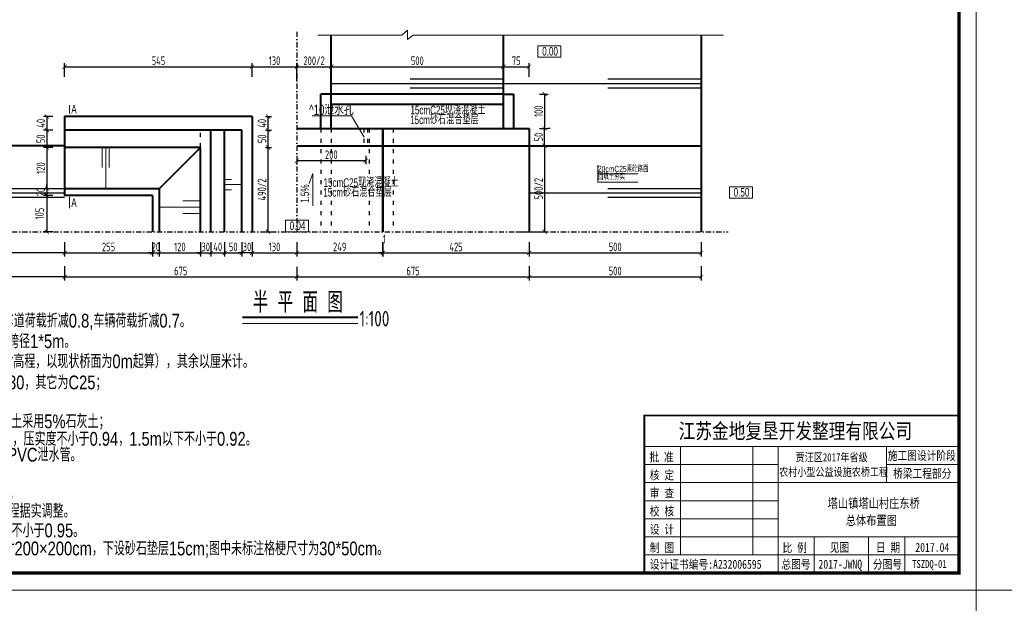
# Model space of a CAD drawing. Header units: inches. Extents: x 97745 to 142261, y 62673 to 100665.
# Tile 31 of 148: x 105171 to 108033, y 73880 to 75576. Entities that reach past the tile are written whole.
import ezdxf
from ezdxf.enums import TextEntityAlignment as Align

# ---------------------------------------------------------------- set-up
doc = ezdxf.new("R2010")
doc.units = ezdxf.units.IN
doc.header["$MEASUREMENT"] = 0
doc.linetypes.add('ACAD_ISO03W100', pattern=[30, 12, -18])
doc.linetypes.add('DASHDOTX2', pattern=[2, 1, -0.5, 0, -0.5])
doc.layers.get('0').update_dxf_attribs({"lineweight": 15})
for name, color, linetype in [('1', 7, 'Continuous'), ('轴线', 3, 'DASHDOTX2'), ('配筋2', 2, 'Continuous')]:
    doc.layers.add(name, color=color, linetype=linetype)
for name, color, linetype, lineweight in [('BM1', 7, 'Continuous', 15), ('文字', 7, 'Continuous', 20), ('标注', 3, 'Continuous', 18), ('虚线', 2, 'ACAD_ISO03W100', 25), ('轮廓线', 1, 'Continuous', 40)]:
    doc.layers.add(name, color=color, linetype=linetype, lineweight=lineweight)
doc.styles.add('03、he-e', font='hztxt_e.shx', dxfattribs={"width": 0.65, "bigfont": 'hztxt.shx'})
doc.styles.add('hz-e', font='hztxt_e.shx', dxfattribs={"width": 0.8, "height": 330, "bigfont": 'hztxt.shx'})
doc.styles.add('HZTXT', font='tssdeng.shx', dxfattribs={"width": 0.75, "bigfont": 'hztxt.shx'})
doc.styles.get("Standard").update_dxf_attribs({"font": 'hztxt_e.shx', "width": 0.7, "bigfont": 'hztxt.shx'})
doc.styles.add('图框', font='SIMFANG.TTF', dxfattribs={"width": 0.8, "height": 4})
doc.dimstyles.new('3', dxfattribs={"dimtxt": 25, "dimasz": 12, "dimexe": 10, "dimexo": 30, "dimgap": 5, "dimtad": 1, "dimdec": 0, "dimzin": 0, "dimdsep": 46, "dimtxsty": 'HZTXT', "dimblk": 'ARCHTICK', "dimcen": 0, "dimclrt": 7, "dimazin": 2, "dimtfac": 1, "dimtdec": 0, "dimtix": 1, "dimtmove": 2, "dimatfit": 3, "dimfxl": 250, "dimtolj": 1, "dimtzin": 0, "dimarcsym": 0})

# ---------------------------------------------------------------- blocks, each defined once
blk = doc.blocks.new('_ArchTick')
at = {"color": 0, "linetype": 'ByBlock', "const_width": 0.15}
blk.add_lwpolyline([(-0.5, -0.5), (0.5, 0.5)], dxfattribs=at)
blk = doc.blocks.new('*D566')
at = {"color": 0, "lineweight": -2}
for p, q in [((105301.8, 75410.5), (105301.8, 75449.7)), ((105301.8, 75439.7), (105846.8, 75439.7)), ((105846.8, 75410.5), (105846.8, 75449.7))]:
    blk.add_line(p, q, dxfattribs=at)
at = {"color": 0, "lineweight": -2, "xscale": 12, "yscale": 12, "zscale": 12, "rotation": 180}
blk.add_blockref('_ArchTick', (105301.8, 75439.7), dxfattribs=at)
at = {"color": 0, "lineweight": -2, "xscale": 12, "yscale": 12, "zscale": 12}
blk.add_blockref('_ArchTick', (105846.8, 75439.7), dxfattribs=at)
at = {"color": 7, "insert": (105574.3, 75457.2), "char_height": 25, "attachment_point": 5, "style": 'HZTXT'}
blk.add_mtext('\\A1;545', dxfattribs=at)
blk = doc.blocks.new('*D567')
at = {"color": 0, "lineweight": -2}
for p, q in [((105976.8, 75410.5), (105976.8, 75449.7)), ((105976.8, 75439.7), (106076.8, 75439.7)), ((106076.8, 75410.5), (106076.8, 75449.7))]:
    blk.add_line(p, q, dxfattribs=at)
at = {"color": 0, "lineweight": -2, "xscale": 12, "yscale": 12, "zscale": 12, "rotation": 180}
blk.add_blockref('_ArchTick', (105976.8, 75439.7), dxfattribs=at)
at = {"color": 0, "lineweight": -2, "xscale": 12, "yscale": 12, "zscale": 12}
blk.add_blockref('_ArchTick', (106076.8, 75439.7), dxfattribs=at)
at = {"color": 7, "insert": (106026.8, 75457.2), "char_height": 25, "attachment_point": 5, "style": 'HZTXT'}
blk.add_mtext('\\A1;200/2', dxfattribs=at)
blk = doc.blocks.new('*D568')
at = {"color": 0, "lineweight": -2}
for p, q in [((106076.8, 75410.5), (106076.8, 75449.7)), ((106076.8, 75439.7), (106576.8, 75439.7)), ((106576.8, 75410.5), (106576.8, 75449.7))]:
    blk.add_line(p, q, dxfattribs=at)
at = {"color": 0, "lineweight": -2, "xscale": 12, "yscale": 12, "zscale": 12, "rotation": 180}
blk.add_blockref('_ArchTick', (106076.8, 75439.7), dxfattribs=at)
at = {"color": 0, "lineweight": -2, "xscale": 12, "yscale": 12, "zscale": 12}
blk.add_blockref('_ArchTick', (106576.8, 75439.7), dxfattribs=at)
at = {"color": 7, "insert": (106326.8, 75457.2), "char_height": 25, "attachment_point": 5, "style": 'HZTXT'}
blk.add_mtext('\\A1;500', dxfattribs=at)
blk = doc.blocks.new('*D569')
at = {"color": 0, "lineweight": -2}
for p, q in [((105301.8, 74930.3), (105301.8, 74888.6)), ((105556.8, 74930.3), (105556.8, 74888.6)), ((105301.8, 74898.6), (105556.8, 74898.6))]:
    blk.add_line(p, q, dxfattribs=at)
at = {"color": 0, "lineweight": -2, "xscale": 12, "yscale": 12, "zscale": 12, "rotation": 180}
blk.add_blockref('_ArchTick', (105301.8, 74898.6), dxfattribs=at)
at = {"color": 0, "lineweight": -2, "xscale": 12, "yscale": 12, "zscale": 12}
blk.add_blockref('_ArchTick', (105556.8, 74898.6), dxfattribs=at)
at = {"color": 7, "insert": (105429.3, 74916.1), "char_height": 25, "attachment_point": 5, "style": 'HZTXT'}
blk.add_mtext('\\A1;255', dxfattribs=at)
blk = doc.blocks.new('*D570')
at = {"color": 0, "lineweight": -2}
for p, q in [((105556.8, 74930.3), (105556.8, 74888.6)), ((105576.8, 74930.3), (105576.8, 74888.6)), ((105556.8, 74898.6), (105544.8, 74898.6)), ((105556.8, 74898.6), (105576.8, 74898.6)), ((105576.8, 74898.6), (105588.8, 74898.6))]:
    blk.add_line(p, q, dxfattribs=at)
at = {"color": 0, "lineweight": -2, "xscale": 12, "yscale": 12, "zscale": 12}
blk.add_blockref('_ArchTick', (105556.8, 74898.6), dxfattribs=at)
at = {"color": 0, "lineweight": -2, "xscale": 12, "yscale": 12, "zscale": 12, "rotation": 180}
blk.add_blockref('_ArchTick', (105576.8, 74898.6), dxfattribs=at)
at = {"color": 7, "insert": (105566.8, 74916.1), "char_height": 25, "attachment_point": 5, "style": 'HZTXT'}
blk.add_mtext('\\A1;20', dxfattribs=at)
blk = doc.blocks.new('*D571')
at = {"color": 0, "lineweight": -2}
for p, q in [((105576.8, 74930.3), (105576.8, 74888.6)), ((105696.8, 74930.3), (105696.8, 74888.6)), ((105576.8, 74898.6), (105696.8, 74898.6))]:
    blk.add_line(p, q, dxfattribs=at)
at = {"color": 0, "lineweight": -2, "xscale": 12, "yscale": 12, "zscale": 12, "rotation": 180}
blk.add_blockref('_ArchTick', (105576.8, 74898.6), dxfattribs=at)
at = {"color": 0, "lineweight": -2, "xscale": 12, "yscale": 12, "zscale": 12}
blk.add_blockref('_ArchTick', (105696.8, 74898.6), dxfattribs=at)
at = {"color": 7, "insert": (105636.8, 74916.1), "char_height": 25, "attachment_point": 5, "style": 'HZTXT'}
blk.add_mtext('\\A1;120', dxfattribs=at)
blk = doc.blocks.new('*D620')
at = {"color": 0, "lineweight": -2}
for p, q in [((105696.8, 74930.3), (105696.8, 74888.6)), ((105726.8, 74930.3), (105726.8, 74888.6)), ((105696.8, 74898.6), (105684.8, 74898.6)), ((105696.8, 74898.6), (105726.8, 74898.6)), ((105726.8, 74898.6), (105738.8, 74898.6))]:
    blk.add_line(p, q, dxfattribs=at)
at = {"color": 0, "lineweight": -2, "xscale": 12, "yscale": 12, "zscale": 12}
blk.add_blockref('_ArchTick', (105696.8, 74898.6), dxfattribs=at)
at = {"color": 0, "lineweight": -2, "xscale": 12, "yscale": 12, "zscale": 12, "rotation": 180}
blk.add_blockref('_ArchTick', (105726.8, 74898.6), dxfattribs=at)
at = {"color": 7, "insert": (105711.8, 74916.1), "char_height": 25, "attachment_point": 5, "style": 'HZTXT'}
blk.add_mtext('\\A1;30', dxfattribs=at)
blk = doc.blocks.new('*D572')
at = {"color": 0, "lineweight": -2}
for p, q in [((105726.8, 74930.3), (105726.8, 74888.6)), ((105766.8, 74930.3), (105766.8, 74888.6)), ((105726.8, 74898.6), (105766.8, 74898.6))]:
    blk.add_line(p, q, dxfattribs=at)
at = {"color": 0, "lineweight": -2, "xscale": 12, "yscale": 12, "zscale": 12, "rotation": 180}
blk.add_blockref('_ArchTick', (105726.8, 74898.6), dxfattribs=at)
at = {"color": 0, "lineweight": -2, "xscale": 12, "yscale": 12, "zscale": 12}
blk.add_blockref('_ArchTick', (105766.8, 74898.6), dxfattribs=at)
at = {"color": 7, "insert": (105746.8, 74916.1), "char_height": 25, "attachment_point": 5, "style": 'HZTXT'}
blk.add_mtext('\\A1;40', dxfattribs=at)
blk = doc.blocks.new('*D621')
at = {"color": 0, "lineweight": -2}
for p, q in [((105766.8, 74930.3), (105766.8, 74888.6)), ((105816.8, 74930.3), (105816.8, 74888.6)), ((105766.8, 74898.6), (105816.8, 74898.6))]:
    blk.add_line(p, q, dxfattribs=at)
at = {"color": 0, "lineweight": -2, "xscale": 12, "yscale": 12, "zscale": 12, "rotation": 180}
blk.add_blockref('_ArchTick', (105766.8, 74898.6), dxfattribs=at)
at = {"color": 0, "lineweight": -2, "xscale": 12, "yscale": 12, "zscale": 12}
blk.add_blockref('_ArchTick', (105816.8, 74898.6), dxfattribs=at)
at = {"color": 7, "insert": (105791.8, 74916.1), "char_height": 25, "attachment_point": 5, "style": 'HZTXT'}
blk.add_mtext('\\A1;50', dxfattribs=at)
blk = doc.blocks.new('*D622')
at = {"color": 0, "lineweight": -2}
for p, q in [((106225.8, 74930.3), (106225.8, 74888.6)), ((106226.8, 74930.3), (106226.8, 74888.6)), ((106225.8, 74898.6), (106213.8, 74898.6)), ((106225.8, 74898.6), (106226.8, 74898.6)), ((106226.8, 74898.6), (106238.8, 74898.6))]:
    blk.add_line(p, q, dxfattribs=at)
at = {"color": 0, "lineweight": -2, "xscale": 12, "yscale": 12, "zscale": 12}
blk.add_blockref('_ArchTick', (106225.8, 74898.6), dxfattribs=at)
at = {"color": 0, "lineweight": -2, "xscale": 12, "yscale": 12, "zscale": 12, "rotation": 180}
blk.add_blockref('_ArchTick', (106226.8, 74898.6), dxfattribs=at)
at = {"color": 7, "insert": (106231.2, 74938.9), "char_height": 25, "attachment_point": 5, "style": 'HZTXT'}
blk.add_mtext('\\A1;1', dxfattribs=at)
blk = doc.blocks.new('*D623')
at = {"color": 0, "lineweight": -2}
for p, q in [((106226.8, 74930.3), (106226.8, 74888.6)), ((106651.8, 74930.3), (106651.8, 74888.6)), ((106226.8, 74898.6), (106651.8, 74898.6))]:
    blk.add_line(p, q, dxfattribs=at)
at = {"color": 0, "lineweight": -2, "xscale": 12, "yscale": 12, "zscale": 12, "rotation": 180}
blk.add_blockref('_ArchTick', (106226.8, 74898.6), dxfattribs=at)
at = {"color": 0, "lineweight": -2, "xscale": 12, "yscale": 12, "zscale": 12}
blk.add_blockref('_ArchTick', (106651.8, 74898.6), dxfattribs=at)
at = {"color": 7, "insert": (106439.3, 74916.1), "char_height": 25, "attachment_point": 5, "style": 'HZTXT'}
blk.add_mtext('\\A1;425', dxfattribs=at)
blk = doc.blocks.new('*D573')
at = {"color": 0, "lineweight": -2}
for p, q in [((105301.8, 74858.6), (105301.8, 74818.7)), ((105976.8, 74858.6), (105976.8, 74818.7)), ((105301.8, 74828.7), (105976.8, 74828.7))]:
    blk.add_line(p, q, dxfattribs=at)
at = {"color": 0, "lineweight": -2, "xscale": 12, "yscale": 12, "zscale": 12, "rotation": 180}
blk.add_blockref('_ArchTick', (105301.8, 74828.7), dxfattribs=at)
at = {"color": 0, "lineweight": -2, "xscale": 12, "yscale": 12, "zscale": 12}
blk.add_blockref('_ArchTick', (105976.8, 74828.7), dxfattribs=at)
at = {"color": 7, "insert": (105639.3, 74846.2), "char_height": 25, "attachment_point": 5, "style": 'HZTXT'}
blk.add_mtext('\\A1;675', dxfattribs=at)
blk = doc.blocks.new('*D574')
at = {"color": 0, "lineweight": -2}
for p, q in [((105976.8, 74858.6), (105976.8, 74818.7)), ((106651.8, 74858.6), (106651.8, 74818.7)), ((105976.8, 74828.7), (106651.8, 74828.7))]:
    blk.add_line(p, q, dxfattribs=at)
at = {"color": 0, "lineweight": -2, "xscale": 12, "yscale": 12, "zscale": 12, "rotation": 180}
blk.add_blockref('_ArchTick', (105976.8, 74828.7), dxfattribs=at)
at = {"color": 0, "lineweight": -2, "xscale": 12, "yscale": 12, "zscale": 12}
blk.add_blockref('_ArchTick', (106651.8, 74828.7), dxfattribs=at)
at = {"color": 7, "insert": (106314.3, 74846.2), "char_height": 25, "attachment_point": 5, "style": 'HZTXT'}
blk.add_mtext('\\A1;675', dxfattribs=at)
blk = doc.blocks.new('*D575')
at = {"color": 0, "lineweight": -2}
for p, q in [((105250, 75085.3), (105250, 75097.3)), ((105267.2, 75085.3), (105240, 75085.3)), ((105267.2, 75065.3), (105240, 75065.3)), ((105250, 75085.3), (105250, 75065.3)), ((105250, 75065.3), (105250, 75053.3))]:
    blk.add_line(p, q, dxfattribs=at)
at = {"color": 0, "lineweight": -2, "xscale": 12, "yscale": 12, "zscale": 12}
for p, rotation in [((105250, 75085.3), 270), ((105250, 75065.3), 90)]:
    blk.add_blockref('_ArchTick', p, dxfattribs=dict(at, rotation=rotation))
at = {"color": 7, "insert": (105232.5, 75075.3), "char_height": 25, "attachment_point": 5, "rotation": 90, "style": 'HZTXT'}
blk.add_mtext('\\A1;20', dxfattribs=at)
blk = doc.blocks.new('*D576')
at = {"color": 0, "lineweight": -2}
for p, q in [((105267.2, 75065.3), (105240, 75065.3)), ((105250, 75065.3), (105250, 74960.3)), ((105267.2, 74960.3), (105240, 74960.3))]:
    blk.add_line(p, q, dxfattribs=at)
at = {"color": 0, "lineweight": -2, "xscale": 12, "yscale": 12, "zscale": 12}
for p, rotation in [((105250, 75065.3), 90), ((105250, 74960.3), 270)]:
    blk.add_blockref('_ArchTick', p, dxfattribs=dict(at, rotation=rotation))
at = {"color": 7, "insert": (105229, 75012.8), "char_height": 25, "attachment_point": 5, "rotation": 90, "style": 'HZTXT'}
blk.add_mtext('\\A1;105', dxfattribs=at)
blk = doc.blocks.new('*D577')
at = {"color": 0, "lineweight": -2}
for p, q in [((106696.8, 75210.3), (106696.8, 75260.3)), ((106712.9, 75260.3), (106706.8, 75260.3)), ((106712.9, 75210.3), (106706.8, 75210.3))]:
    blk.add_line(p, q, dxfattribs=at)
at = {"color": 0, "lineweight": -2, "xscale": 12, "yscale": 12, "zscale": 12}
for p, rotation in [((106696.8, 75260.3), 90), ((106696.8, 75210.3), 270)]:
    blk.add_blockref('_ArchTick', p, dxfattribs=dict(at, rotation=rotation))
at = {"color": 7, "insert": (106679.3, 75235.3), "char_height": 25, "attachment_point": 5, "rotation": 90, "style": 'HZTXT'}
blk.add_mtext('\\A1;50', dxfattribs=at)
blk = doc.blocks.new('*D578')
at = {"color": 0, "lineweight": -2}
for p, q in [((105885.4, 75205.3), (105902.9, 75205.3)), ((105892.9, 74960.3), (105892.9, 75205.3)), ((105885.4, 74960.3), (105902.9, 74960.3))]:
    blk.add_line(p, q, dxfattribs=at)
at = {"color": 0, "lineweight": -2, "xscale": 12, "yscale": 12, "zscale": 12}
for p, rotation in [((105892.9, 75205.3), 90), ((105892.9, 74960.3), 270)]:
    blk.add_blockref('_ArchTick', p, dxfattribs=dict(at, rotation=rotation))
at = {"color": 7, "insert": (105875.4, 75082.8), "char_height": 25, "attachment_point": 5, "rotation": 90, "style": 'HZTXT'}
blk.add_mtext('\\A1;490/2', dxfattribs=at)
blk = doc.blocks.new('*D579')
at = {"color": 0, "lineweight": -2}
for p, q in [((105885.4, 75255.3), (105902.9, 75255.3)), ((105892.9, 75205.3), (105892.9, 75255.3)), ((105885.4, 75205.3), (105902.9, 75205.3))]:
    blk.add_line(p, q, dxfattribs=at)
at = {"color": 0, "lineweight": -2, "xscale": 12, "yscale": 12, "zscale": 12}
for p, rotation in [((105892.9, 75255.3), 90), ((105892.9, 75205.3), 270)]:
    blk.add_blockref('_ArchTick', p, dxfattribs=dict(at, rotation=rotation))
at = {"color": 7, "insert": (105875.4, 75230.3), "char_height": 25, "attachment_point": 5, "rotation": 90, "style": 'HZTXT'}
blk.add_mtext('\\A1;50', dxfattribs=at)
blk = doc.blocks.new('*D580')
at = {"color": 0, "lineweight": -2}
for p, q in [((105885.4, 75295.3), (105902.9, 75295.3)), ((105892.9, 75255.3), (105892.9, 75295.3)), ((105885.4, 75255.3), (105902.9, 75255.3))]:
    blk.add_line(p, q, dxfattribs=at)
at = {"color": 0, "lineweight": -2, "xscale": 12, "yscale": 12, "zscale": 12}
for p, rotation in [((105892.9, 75295.3), 90), ((105892.9, 75255.3), 270)]:
    blk.add_blockref('_ArchTick', p, dxfattribs=dict(at, rotation=rotation))
at = {"color": 7, "insert": (105875.4, 75275.3), "char_height": 25, "attachment_point": 5, "rotation": 90, "style": 'HZTXT'}
blk.add_mtext('\\A1;40', dxfattribs=at)
blk = doc.blocks.new('*D581')
at = {"color": 0, "lineweight": -2}
for p, q in [((106696.8, 75210.3), (106696.8, 74960.3)), ((106712.9, 75210.3), (106706.8, 75210.3)), ((106612.9, 74960.3), (106706.8, 74960.3))]:
    blk.add_line(p, q, dxfattribs=at)
at = {"color": 0, "lineweight": -2, "xscale": 12, "yscale": 12, "zscale": 12}
for p, rotation in [((106696.8, 75210.3), 90), ((106696.8, 74960.3), 270)]:
    blk.add_blockref('_ArchTick', p, dxfattribs=dict(at, rotation=rotation))
at = {"color": 7, "insert": (106679.3, 75085.3), "char_height": 25, "attachment_point": 5, "rotation": 90, "style": 'HZTXT'}
blk.add_mtext('\\A1;500/2', dxfattribs=at)
blk = doc.blocks.new('*D582')
at = {"color": 0, "lineweight": -2}
for p, q in [((106576.8, 75410.5), (106576.8, 75449.7)), ((106576.8, 75439.7), (106651.8, 75439.7)), ((106651.8, 75410.5), (106651.8, 75449.7))]:
    blk.add_line(p, q, dxfattribs=at)
at = {"color": 0, "lineweight": -2, "xscale": 12, "yscale": 12, "zscale": 12, "rotation": 180}
blk.add_blockref('_ArchTick', (106576.8, 75439.7), dxfattribs=at)
at = {"color": 0, "lineweight": -2, "xscale": 12, "yscale": 12, "zscale": 12}
blk.add_blockref('_ArchTick', (106651.8, 75439.7), dxfattribs=at)
at = {"color": 7, "insert": (106614.3, 75457.2), "char_height": 25, "attachment_point": 5, "style": 'HZTXT'}
blk.add_mtext('\\A1;75', dxfattribs=at)
blk = doc.blocks.new('*D585')
at = {"color": 0, "lineweight": -2}
for p, q in [((105976.8, 75180.3), (105976.8, 75156.7)), ((106176.8, 75180.3), (106176.8, 75156.7)), ((106176.8, 75166.7), (105976.8, 75166.7))]:
    blk.add_line(p, q, dxfattribs=at)
at = {"color": 0, "lineweight": -2, "xscale": 12, "yscale": 12, "zscale": 12, "rotation": 180}
blk.add_blockref('_ArchTick', (105976.8, 75166.7), dxfattribs=at)
at = {"color": 0, "lineweight": -2, "xscale": 12, "yscale": 12, "zscale": 12}
blk.add_blockref('_ArchTick', (106176.8, 75166.7), dxfattribs=at)
at = {"color": 7, "insert": (106076.8, 75184.2), "char_height": 25, "attachment_point": 5, "style": 'HZTXT'}
blk.add_mtext('\\A1;200', dxfattribs=at)
blk = doc.blocks.new('*D587')
at = {"color": 0, "lineweight": -2}
for p, q in [((105976.8, 74930.3), (105976.8, 74888.6)), ((106225.8, 74930.3), (106225.8, 74888.6)), ((105976.8, 74898.6), (106225.8, 74898.6))]:
    blk.add_line(p, q, dxfattribs=at)
at = {"color": 0, "lineweight": -2, "xscale": 12, "yscale": 12, "zscale": 12, "rotation": 180}
blk.add_blockref('_ArchTick', (105976.8, 74898.6), dxfattribs=at)
at = {"color": 0, "lineweight": -2, "xscale": 12, "yscale": 12, "zscale": 12}
blk.add_blockref('_ArchTick', (106225.8, 74898.6), dxfattribs=at)
at = {"color": 7, "insert": (106101.3, 74916.1), "char_height": 25, "attachment_point": 5, "style": 'HZTXT'}
blk.add_mtext('\\A1;249', dxfattribs=at)
blk = doc.blocks.new('*D588')
at = {"color": 0, "lineweight": -2}
for p, q in [((105846.8, 75410.5), (105846.8, 75449.7)), ((105846.8, 75439.7), (105976.8, 75439.7)), ((105976.8, 75397.3), (105976.8, 75449.7))]:
    blk.add_line(p, q, dxfattribs=at)
at = {"color": 0, "lineweight": -2, "xscale": 12, "yscale": 12, "zscale": 12, "rotation": 180}
blk.add_blockref('_ArchTick', (105846.8, 75439.7), dxfattribs=at)
at = {"color": 0, "lineweight": -2, "xscale": 12, "yscale": 12, "zscale": 12}
blk.add_blockref('_ArchTick', (105976.8, 75439.7), dxfattribs=at)
at = {"color": 7, "insert": (105911.8, 75457.2), "char_height": 25, "attachment_point": 5, "style": 'HZTXT'}
blk.add_mtext('\\A1;130', dxfattribs=at)
blk = doc.blocks.new('*D589')
at = {"color": 0, "lineweight": -2}
for p, q in [((105846.8, 74930.3), (105846.8, 74888.6)), ((105976.8, 74930.3), (105976.8, 74888.6)), ((105846.8, 74898.6), (105976.8, 74898.6))]:
    blk.add_line(p, q, dxfattribs=at)
at = {"color": 0, "lineweight": -2, "xscale": 12, "yscale": 12, "zscale": 12, "rotation": 180}
blk.add_blockref('_ArchTick', (105846.8, 74898.6), dxfattribs=at)
at = {"color": 0, "lineweight": -2, "xscale": 12, "yscale": 12, "zscale": 12}
blk.add_blockref('_ArchTick', (105976.8, 74898.6), dxfattribs=at)
at = {"color": 7, "insert": (105911.8, 74916.1), "char_height": 25, "attachment_point": 5, "style": 'HZTXT'}
blk.add_mtext('\\A1;130', dxfattribs=at)
blk = doc.blocks.new('*D591')
at = {"color": 0, "lineweight": -2}
for p, q in [((105267.2, 75255.3), (105240, 75255.3)), ((105250, 75255.3), (105250, 75205.3)), ((105267.2, 75205.3), (105240, 75205.3))]:
    blk.add_line(p, q, dxfattribs=at)
at = {"color": 0, "lineweight": -2, "xscale": 12, "yscale": 12, "zscale": 12}
for p, rotation in [((105250, 75255.3), 90), ((105250, 75205.3), 270)]:
    blk.add_blockref('_ArchTick', p, dxfattribs=dict(at, rotation=rotation))
at = {"color": 7, "insert": (105232.5, 75230.3), "char_height": 25, "attachment_point": 5, "rotation": 90, "style": 'HZTXT'}
blk.add_mtext('\\A1;50', dxfattribs=at)
blk = doc.blocks.new('*D592')
at = {"color": 0, "lineweight": -2}
for p, q in [((105267.2, 75295.3), (105240, 75295.3)), ((105250, 75295.3), (105250, 75255.3)), ((105267.2, 75255.3), (105240, 75255.3))]:
    blk.add_line(p, q, dxfattribs=at)
at = {"color": 0, "lineweight": -2, "xscale": 12, "yscale": 12, "zscale": 12}
for p, rotation in [((105250, 75295.3), 90), ((105250, 75255.3), 270)]:
    blk.add_blockref('_ArchTick', p, dxfattribs=dict(at, rotation=rotation))
at = {"color": 7, "insert": (105232.5, 75275.3), "char_height": 25, "attachment_point": 5, "rotation": 90, "style": 'HZTXT'}
blk.add_mtext('\\A1;40', dxfattribs=at)
blk = doc.blocks.new('*D601')
at = {"color": 0, "lineweight": -2}
for p, q in [((105267.2, 75205.3), (105240, 75205.3)), ((105250, 75205.3), (105250, 75085.3)), ((105267.2, 75085.3), (105240, 75085.3))]:
    blk.add_line(p, q, dxfattribs=at)
at = {"color": 0, "lineweight": -2, "xscale": 12, "yscale": 12, "zscale": 12}
for p, rotation in [((105250, 75205.3), 90), ((105250, 75085.3), 270)]:
    blk.add_blockref('_ArchTick', p, dxfattribs=dict(at, rotation=rotation))
at = {"color": 7, "insert": (105232.5, 75145.3), "char_height": 25, "attachment_point": 5, "rotation": 90, "style": 'HZTXT'}
blk.add_mtext('\\A1;120', dxfattribs=at)
blk = doc.blocks.new('*D609')
at = {"color": 0, "lineweight": -2}
for p, q in [((105816.8, 74930.3), (105816.8, 74888.6)), ((105846.8, 74930.3), (105846.8, 74888.6)), ((105816.8, 74898.6), (105804.8, 74898.6)), ((105846.8, 74898.6), (105816.8, 74898.6)), ((105846.8, 74898.6), (105858.8, 74898.6))]:
    blk.add_line(p, q, dxfattribs=at)
at = {"color": 0, "lineweight": -2, "xscale": 12, "yscale": 12, "zscale": 12}
blk.add_blockref('_ArchTick', (105816.8, 74898.6), dxfattribs=at)
at = {"color": 0, "lineweight": -2, "xscale": 12, "yscale": 12, "zscale": 12, "rotation": 180}
blk.add_blockref('_ArchTick', (105846.8, 74898.6), dxfattribs=at)
at = {"color": 7, "insert": (105831.8, 74916.1), "char_height": 25, "attachment_point": 5, "style": 'HZTXT'}
blk.add_mtext('\\A1;30', dxfattribs=at)
blk = doc.blocks.new('*D619')
at = {"color": 0, "lineweight": -2}
for p, q in [((106681.8, 75360.3), (106706.8, 75360.3)), ((106696.8, 75360.3), (106696.8, 75260.3)), ((106681.8, 75260.3), (106706.8, 75260.3))]:
    blk.add_line(p, q, dxfattribs=at)
at = {"color": 0, "lineweight": -2, "xscale": 12, "yscale": 12, "zscale": 12}
for p, rotation in [((106696.8, 75360.3), 90), ((106696.8, 75260.3), 270)]:
    blk.add_blockref('_ArchTick', p, dxfattribs=dict(at, rotation=rotation))
at = {"color": 7, "insert": (106679.3, 75310.3), "char_height": 25, "attachment_point": 5, "rotation": 90, "style": 'HZTXT'}
blk.add_mtext('\\A1;100', dxfattribs=at)
blk = doc.blocks.new('*D2033')
at = {"color": 0, "lineweight": -2}
for p, q in [((106651.8, 74930.3), (106651.8, 74888.6)), ((107151.8, 74930.3), (107151.8, 74888.6)), ((106651.8, 74898.6), (107151.8, 74898.6))]:
    blk.add_line(p, q, dxfattribs=at)
at = {"color": 0, "lineweight": -2, "xscale": 12, "yscale": 12, "zscale": 12, "rotation": 180}
blk.add_blockref('_ArchTick', (106651.8, 74898.6), dxfattribs=at)
at = {"color": 0, "lineweight": -2, "xscale": 12, "yscale": 12, "zscale": 12}
blk.add_blockref('_ArchTick', (107151.8, 74898.6), dxfattribs=at)
at = {"color": 7, "insert": (106901.8, 74916.1), "char_height": 25, "attachment_point": 5, "style": 'HZTXT'}
blk.add_mtext('\\A1;500', dxfattribs=at)
blk = doc.blocks.new('*D2034')
at = {"color": 0, "lineweight": -2}
for p, q in [((106651.8, 74860.4), (106651.8, 74818.7)), ((107151.8, 74860.4), (107151.8, 74818.7)), ((106651.8, 74828.7), (107151.8, 74828.7))]:
    blk.add_line(p, q, dxfattribs=at)
at = {"color": 0, "lineweight": -2, "xscale": 12, "yscale": 12, "zscale": 12, "rotation": 180}
blk.add_blockref('_ArchTick', (106651.8, 74828.7), dxfattribs=at)
at = {"color": 0, "lineweight": -2, "xscale": 12, "yscale": 12, "zscale": 12}
blk.add_blockref('_ArchTick', (107151.8, 74828.7), dxfattribs=at)
at = {"color": 7, "insert": (106901.8, 74846.2), "char_height": 25, "attachment_point": 5, "style": 'HZTXT'}
blk.add_mtext('\\A1;500', dxfattribs=at)
blk = doc.blocks.new('*D2037')
at = {"color": 0, "lineweight": -2}
for p, q in [((104801.8, 74930.3), (104801.8, 74888.6)), ((105301.8, 74930.3), (105301.8, 74888.6)), ((105301.8, 74898.6), (104801.8, 74898.6))]:
    blk.add_line(p, q, dxfattribs=at)
at = {"color": 0, "lineweight": -2, "xscale": 12, "yscale": 12, "zscale": 12}
for p, rotation in [((104801.8, 74898.6), 180.0000000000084), ((105301.8, 74898.6), 8.313350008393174e-12)]:
    blk.add_blockref('_ArchTick', p, dxfattribs=dict(at, rotation=rotation))
at = {"color": 7, "insert": (105051.8, 74916.1), "char_height": 25, "attachment_point": 5, "style": 'HZTXT'}
blk.add_mtext('\\A1;500', dxfattribs=at)
blk = doc.blocks.new('*D2036')
at = {"color": 0, "lineweight": -2}
for p, q in [((104801.8, 74860.4), (104801.8, 74818.7)), ((105301.8, 74860.4), (105301.8, 74818.7)), ((105301.8, 74828.7), (104801.8, 74828.7))]:
    blk.add_line(p, q, dxfattribs=at)
at = {"color": 0, "lineweight": -2, "xscale": 12, "yscale": 12, "zscale": 12}
for p, rotation in [((104801.8, 74828.7), 180.0000000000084), ((105301.8, 74828.7), 8.313350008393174e-12)]:
    blk.add_blockref('_ArchTick', p, dxfattribs=dict(at, rotation=rotation))
at = {"color": 7, "insert": (105051.8, 74846.2), "char_height": 25, "attachment_point": 5, "style": 'HZTXT'}
blk.add_mtext('\\A1;500', dxfattribs=at)

msp = doc.modelspace()

# ---------------------------------------------------------------- linework, layer by layer
for p, q in [((106281.931, 75531.424), (106298.26, 75546.386)), ((106298.26, 75546.386), (106298.26, 75519.018)), ((106037.293, 75531.424), (106281.931, 75531.424)), ((106298.26, 75519.018), (106314.628, 75531.424)), ((106314.628, 75531.424), (107217.128, 75531.424)), ((105315.919, 75304.215), (105315.919, 75327.527)), ((106135.27, 75297.305), (106020.863, 75297.305)), ((106172.362, 75235.278), (106135.27, 75297.305)), ((105411.279, 75205.278), (105411.279, 75146.953)), ((105421.35, 75205.278), (105421.35, 75085.278)), ((105431.421, 75205.278), (105431.421, 75146.953)), ((106023.439, 75129.351), (106012.775, 75100.661)), ((106023.439, 75129.351), (106023.439, 75035.647)), ((105766.826, 75112.1), (105786.826, 75112.1)), ((105766.826, 75097.1), (105816.826, 75097.1)), ((105315.919, 75029.102), (105315.919, 75061.255)), ((105766.826, 75082.1), (105786.826, 75082.1)), ((105576.826, 75031.444), (105696.826, 75031.444)), ((105696.826, 75050.461), (105645.63, 75050.461)), ((105696.826, 75013.5), (105645.63, 75013.5))]:
    msp.add_line(p, q)
at = {"lineweight": -3}
for p, q in [((106576.826, 75403.16), (106305.752, 75403.16)), ((107151.826, 75403.119), (106880.752, 75403.119)), ((106576.826, 75390.118), (106076.826, 75390.118)), ((106576.826, 75377.698), (106305.752, 75377.698)), ((107151.826, 75390.077), (106576.826, 75390.077)), ((107151.826, 75377.657), (106880.752, 75377.657)), ((105301.826, 75072.237), (104801.826, 75072.237)), ((105301.826, 75085.278), (105030.752, 75085.278)), ((105301.826, 75059.817), (105030.752, 75059.817)), ((107151.826, 75072.237), (106651.826, 75072.237)), ((107151.826, 75085.278), (106880.752, 75085.278)), ((107151.826, 75059.817), (106880.752, 75059.817))]:
    msp.add_line(p, q, dxfattribs=at)
at = {"ltscale": 2}
msp.add_line((105818.44, 74693.082), (106154.282, 74693.082), dxfattribs=at)
for points in [[(106677.316, 75500.763), (106744.196, 75500.763), (106744.196, 75467.112), (106677.316, 75467.112)], [(107233.713, 75091.078), (107300.594, 75091.078), (107300.594, 75057.427), (107233.713, 75057.427)], [(105943.386, 74993.929), (106010.266, 74993.929), (106010.266, 74960.278), (105943.386, 74960.278)]]:
    msp.add_lwpolyline(points, close=True)
at = {"layer": 'BM1', "color": 0, "linetype": 'Continuous'}
for p, q in [((106986.459, 74426.407), (107901.103, 74426.407)), ((106986.459, 74426.407), (106986.459, 73968.334)), ((106986.459, 73968.334), (106986.459, 74426.407)), ((106986.459, 74336.294), (107901.103, 74336.294)), ((107091.59, 74020.899), (107091.59, 74336.294)), ((107301.853, 74336.294), (107301.853, 74020.899)), ((107375.445, 74336.294), (107375.445, 73968.334)), ((107690.84, 74231.163), (107690.84, 74336.294)), ((106986.459, 74283.728), (107375.445, 74283.728)), ((107690.84, 74283.728), (107901.103, 74283.728)), ((106986.459, 74231.163), (107901.103, 74231.163)), ((106986.459, 74178.597), (107375.445, 74178.597)), ((106986.459, 74126.031), (107375.445, 74126.031)), ((106986.459, 74073.465), (107901.103, 74073.465)), ((107480.577, 74073.465), (107480.577, 73968.334)), ((107638.274, 74073.465), (107638.274, 73968.334)), ((107743.406, 74073.465), (107743.406, 74020.899)), ((107743.406, 73968.334), (107743.406, 74073.465)), ((106986.459, 74020.899), (107901.103, 74020.899))]:
    msp.add_line(p, q, dxfattribs=at)
at = {"layer": 'BM1', "const_width": 1}
for points in [[(103708.27, 76918.642), (107951.098, 76918.642), (107951.098, 73918.339), (103708.27, 73918.339), (103708.27, 76918.642)], [(107951.098, 76918.642), (112193.926, 76918.642), (112193.926, 73918.339), (107951.098, 73918.339), (107951.098, 76918.642)], [(103708.27, 73918.339), (107951.098, 73918.339), (107951.098, 70918.036), (103708.27, 70918.036), (103708.27, 73918.339)], [(107951.098, 73918.339), (112193.926, 73918.339), (112193.926, 70918.036), (107951.098, 70918.036), (107951.098, 73918.339)]]:
    msp.add_lwpolyline(points, dxfattribs=at)
at = {"layer": 'BM1'}
for points in [[(103708.27, 76918.642), (107951.098, 76918.642), (107951.098, 73918.339), (103708.27, 73918.339)], [(107951.098, 76918.642), (112193.926, 76918.642), (112193.926, 73918.339), (107951.098, 73918.339)], [(103708.27, 73918.339), (107951.098, 73918.339), (107951.098, 70918.036), (103708.27, 70918.036)], [(107951.098, 73918.339), (112193.926, 73918.339), (112193.926, 70918.036), (107951.098, 70918.036)]]:
    msp.add_lwpolyline(points, close=True, dxfattribs=at)
at = {"layer": 'BM1', "color": 0, "linetype": 'Continuous', "const_width": 9.999}
msp.add_lwpolyline([(103876.114, 73968.334), (103876.114, 76838.341), (107901.103, 76838.341), (107901.103, 73968.334)], close=True, dxfattribs=at)
at = {"layer": 'BM1', "color": 0, "linetype": 'Continuous', "const_width": 5.257}
msp.add_lwpolyline([(107901.103, 74426.407), (106986.459, 74426.407), (106986.459, 73968.334)], dxfattribs=at)
at = {"layer": '标注', "color": 9, "ltscale": 0.5}
for p, q in [((106851.049, 75128.289), (106967.537, 75128.289)), ((106851.049, 75104.56), (106967.537, 75104.56))]:
    msp.add_line(p, q, dxfattribs=at)
msp.add_lwpolyline([(106851.049, 75104.56), (106851.049, 75153.733), (106851.049, 75153.733)], dxfattribs=at)
at = {"layer": '虚线'}
for p, q in [((106046.826, 75260.278), (106046.826, 74960.278)), ((106076.826, 75260.278), (106076.826, 74960.278)), ((106171.826, 75260.278), (106171.826, 75210.278)), ((106181.826, 75260.278), (106181.826, 75210.278)), ((106186.826, 75260.278), (106186.826, 74960.278)), ((106256.826, 75260.278), (106256.826, 74960.278)), ((105696.826, 75205.278), (105696.826, 75255.278))]:
    msp.add_line(p, q, dxfattribs=at)
at = {"layer": '轮廓线'}
for p, q in [((106076.826, 75260.278), (106076.826, 75531.424)), ((106576.826, 75260.278), (106576.826, 75531.424)), ((107151.826, 75531.424), (107151.826, 74960.278)), ((106176.826, 75360.278), (106046.826, 75360.278)), ((106046.826, 75260.278), (106046.826, 75360.278)), ((106576.826, 75360.278), (106176.826, 75360.278)), ((106576.826, 75360.278), (106606.826, 75360.278)), ((106606.826, 75360.278), (106606.826, 75260.278)), ((106576.826, 75330.278), (106076.826, 75330.278)), ((105846.826, 75295.278), (105301.826, 75295.278)), ((105301.826, 75295.278), (105301.826, 75065.278)), ((105846.826, 75295.278), (105846.826, 74960.278)), ((105977.826, 75260.278), (106225.826, 75260.278)), ((106225.826, 75260.278), (106225.826, 74960.278)), ((106226.826, 75260.278), (106651.826, 75260.278)), ((106226.826, 75260.278), (106226.826, 74960.278)), ((106651.826, 75260.278), (106651.826, 75210.278)), ((105816.826, 75255.278), (105301.826, 75255.278)), ((105726.826, 74960.278), (105726.826, 75255.278)), ((105766.826, 74960.278), (105766.826, 75255.278)), ((105816.826, 74960.278), (105816.826, 75255.278)), ((105301.826, 75210.278), (104801.826, 75210.278)), ((105696.826, 75205.278), (105301.826, 75205.278)), ((105696.826, 75205.278), (105576.826, 75085.278)), ((105696.826, 74960.278), (105696.826, 75205.278)), ((105977.826, 75210.278), (106225.826, 75210.278)), ((106226.826, 75210.278), (106651.826, 75210.278)), ((106651.826, 75210.278), (107151.826, 75210.278)), ((106651.826, 75210.278), (106651.826, 74960.278)), ((105576.826, 75085.278), (105301.826, 75085.278)), ((105556.826, 75065.278), (105301.826, 75065.278)), ((105556.826, 75065.278), (105556.826, 74960.278)), ((105576.826, 75085.278), (105576.826, 74960.278))]:
    msp.add_line(p, q, dxfattribs=at)
at = {"layer": '轮廓线', "ltscale": 2}
msp.add_line((105818.44, 74712.355), (106154.282, 74712.355), dxfattribs=at)
at = {"layer": '轴线', "ltscale": 15}
for p, q in [((105976.826, 75541.166), (105976.826, 74960.278)), ((104727.302, 74960.278), (107230.391, 74960.278))]:
    msp.add_line(p, q, dxfattribs=at)

# ---------------------------------------------------------------- texts
at = {"width": 0.7}
for s, p in [('0.00', (106689.876, 75472.126)), ('A', (105321.231, 75303.667)), ('15cmC25现浇混凝土', (106306.812, 75301.509)), ('15cm砂石混合垫层', (106306.064, 75272.83)), ('15cmC25现浇混凝土', (106054.428, 75090.608)), ('15cm砂石混合垫层', (106053.681, 75061.929)), ('0.50', (107246.273, 75062.442)), ('A', (105321.231, 75032.334)), ('0.04', (105955.946, 74965.293))]:
    msp.add_text(s, height=25, dxfattribs=at).set_placement(p)
at = {"style": 'hz-e', "width": 0.8}
for s, p in [('1、设计荷载标准为公路Ⅱ级折减,车道荷载折减0.8,车辆荷载折减0.7。', (104638.198, 74681.766)), ('2、该桥面宽为净5.0+2*0.5m，跨径1*5m。', (104637.442, 74621.906)), ('3、图中尺寸单位:高程以米计（相对高程，以现状桥面为0m起算），其余以厘米计。', (104636.893, 74563.586)), ('4、材料等级：桥面板及铺装层为C30，其它为C25；', (104634.634, 74502.266)), ('5、混凝土路面以下80cm桥台回填土采用5%%%石灰土；', (104634.142, 74389.132)), ('回填土要分层夯实，0~1.5m内，压实度不小于0.94，1.5m以下不小于0.92。', (104686.361, 74338.393)), ('6、桥面两侧设置%%c10cm@400PVC泄水管。', (104634.479, 74292.25)), ('8、本桥采用花板栏杆，具体见详图。', (104635.124, 74181.06)), ('9、该桥应与两端道路顺接，桥面高程据实调整。', (104635.124, 74128.638)), ('10、基础下换填级配碎石，压实系数不小于0.95。', (104619.811, 74072.145)), ('11、砼护坡厚15cm，最大分块尺寸200×200cm，下设砂石垫层15cm;图中未标注格梗尺寸为30*50cm。', (104619.811, 74019.787))]:
    msp.add_text(s, height=40, dxfattribs=at).set_placement(p)
at = {"lineweight": -3, "insert": (105987.462, 75044.144), "char_height": 25, "width": 345.38, "attachment_point": 1, "rotation": 90}
msp.add_mtext('1.5%', dxfattribs=at)
at = {"layer": '1', "color": 7, "linetype": 'Continuous', "style": '图框', "width": 0.8}
for s, height, p in [('江苏金地复垦开发整理有限公司 ', 44.4121, (107086.266, 74358.894)), ('批 准', 25.9071, (107001.178, 74292.627)), ('贾汪区2017年省级', 23.5519, (107426.158, 74292.961)), ('核 定', 25.9071, (107002.501, 74240.333)), ('农村小型公益设施农桥工程', 23.55187, (107378.436, 74250.353)), ('审 查', 25.9071, (107002.501, 74187.767)), ('校 核', 25.9071, (107002.501, 74135.201)), ('设 计', 25.9071, (107002.501, 74082.636)), ('制 图', 25.9071, (107002.842, 74029.342)), ('比 例', 25.9071, (107388.262, 74029.064)), ('见图', 25.9071, (107525.583, 74029.987)), ('日 期', 25.9071, (107659.573, 74029.987)), ('2017.04', 25.9071, (107774.165, 74029.987)), ('设计证书编号:A232006595 ', 25.90706, (107002.517, 73980.863)), ('总图号', 25.9071, (107384.858, 73981.017)), ('2017-JWNQ', 25.9071, (107492.606, 73981.017)), ('分图号', 25.9071, (107650.864, 73981.017))]:
    msp.add_text(s, height=height, dxfattribs=at).set_placement(p)
at = {"layer": '1', "color": 7, "linetype": 'Continuous', "char_height": 25.9071, "width": 215.18175, "attachment_point": 5, "style": '图框'}
for s, insert in [('施工图设计阶段', (107792.843, 74308.478)), ('桥梁工程部分', (107794.362, 74256.389))]:
    msp.add_mtext(s, dxfattribs=dict(at, insert=insert))
at = {"layer": 'BM1', "color": 0, "linetype": 'Continuous', "style": '图框', "width": 0.8}
msp.add_text('TSZDQ-01', height=23, dxfattribs=at).set_placement((107764.97, 73983.238))
at = {"layer": '文字', "style": 'HZTXT', "width": 0.75}
for s, height, p in [(' 半 平 面 图', 60, (105821.151, 74725.125)), ('1:100', 45, (106158.873, 74685.024))]:
    msp.add_text(s, height=height, dxfattribs=at).set_placement(p)
at = {"layer": '文字', "linetype": 'Continuous', "style": '图框', "width": 0.8}
for s, p in [('塔山镇塔山村庄东桥', (107519.372, 74157.724)), ('总体布置图', (107571.8, 74107.715))]:
    msp.add_text(s, height=27.2755, dxfattribs=at).set_placement(p)
at = {"layer": '标注', "color": 3, "style": '03、he-e', "width": 0.65}
for s, p in [('20cmC25素砼路面', (106851.549, 75128.289)), ('回填土夯实', (106851.549, 75105.789))]:
    msp.add_text(s, height=18, dxfattribs=at).set_placement(p, align=Align.BOTTOM_LEFT)
at = {"layer": '配筋2', "width": 0.7}
msp.add_text('^ 10泄水孔', height=30, dxfattribs=at).set_placement((106012.419, 75299.339))

# ---------------------------------------------------------------- dimensions: what is measured, and where the dimension line sits
for base, p1, p2, picture, middle in [((105846.826, 75439.679), (105301.826, 75380.462), (105846.826, 75380.462), '*D566', (105574.326, 75457.179)), ((105976.826, 75439.679), (105846.826, 75380.462), (105976.826, 75367.266), '*D588', (105911.826, 75457.179)), ((106576.826, 75439.679), (106076.826, 75380.462), (106576.826, 75380.462), '*D568', (106326.826, 75457.179)), ((106651.826, 75439.679), (106576.826, 75380.462), (106651.826, 75380.462), '*D582', (106614.326, 75457.179)), ((105976.826, 75166.721), (106176.826, 75210.278), (105976.826, 75210.278), '*D585', (106076.826, 75184.221)), ((105556.826, 74898.583), (105301.826, 74960.278), (105556.826, 74960.278), '*D569', (105429.326, 74916.083)), ((105576.826, 74898.583), (105556.826, 74960.278), (105576.826, 74960.278), '*D570', (105566.826, 74916.083)), ((105696.826, 74898.583), (105576.826, 74960.278), (105696.826, 74960.278), '*D571', (105636.826, 74916.083)), ((105726.826, 74898.583), (105696.826, 74960.278), (105726.826, 74960.278), '*D620', (105711.826, 74916.083)), ((105766.826, 74898.583), (105726.826, 74960.278), (105766.826, 74960.278), '*D572', (105746.826, 74916.083)), ((105816.826, 74898.583), (105766.826, 74960.278), (105816.826, 74960.278), '*D621', (105791.826, 74916.083)), ((105976.826, 74898.583), (105846.826, 74960.278), (105976.826, 74960.278), '*D589', (105911.826, 74916.083)), ((106225.826, 74898.583), (105976.826, 74960.278), (106225.826, 74960.278), '*D587', (106101.326, 74916.083)), ((106651.826, 74898.583), (106226.826, 74960.278), (106651.826, 74960.278), '*D623', (106439.326, 74916.083)), ((105976.826, 74828.67), (105301.826, 74888.583), (105976.826, 74888.583), '*D573', (105639.326, 74846.17)), ((106651.826, 74828.67), (105976.826, 74888.583), (106651.826, 74888.583), '*D574', (106314.326, 74846.17))]:
    dim = msp.add_linear_dim(base=base, p1=p1, p2=p2, dimstyle='3')
    dim.commit()
    dim.dimension.update_dxf_attribs({"geometry": picture, "text_midpoint": middle})
dim = msp.add_linear_dim(base=(106076.826, 75439.679), p1=(105976.826, 75380.462), p2=(106076.826, 75380.462), text='<>/2', dimstyle='3', override={"dimlfac": 2})
dim.commit()
dim.dimension.update_dxf_attribs({"geometry": '*D567', "text_midpoint": (106026.826, 75457.179)})
for base, p1, p2, angle, picture, middle in [((106696.75, 75260.278), (106651.826, 75360.278), (106651.826, 75260.278), 90, '*D619', (106679.25, 75310.278)), ((105250.006, 75255.278), (105297.169, 75295.278), (105297.169, 75255.278), 90, '*D592', (105232.506, 75275.278)), ((105892.885, 75295.278), (105855.423, 75255.278), (105855.423, 75295.278), 90, '*D580', (105875.385, 75275.278)), ((105250.006, 75205.278), (105297.169, 75255.278), (105297.169, 75205.278), 90, '*D591', (105232.506, 75230.278)), ((105892.885, 75255.278), (105855.423, 75205.278), (105855.423, 75255.278), 90, '*D579', (105875.385, 75230.278)), ((106696.75, 75260.278), (106682.854, 75210.278), (106682.854, 75260.278), 90, '*D577', (106679.25, 75235.278)), ((105250.006, 75085.278), (105297.169, 75205.278), (105297.169, 75085.278), 90, '*D601', (105232.506, 75145.278)), ((105250.006, 75065.278), (105297.169, 75085.278), (105297.169, 75065.278), 90, '*D575', (105232.506, 75075.278)), ((105816.826, 74898.583), (105846.826, 74960.278), (105816.826, 74960.278), 180, '*D609', (105831.826, 74916.083))]:
    dim = msp.add_linear_dim(base=base, p1=p1, p2=p2, angle=angle, dimstyle='3')
    dim.commit()
    dim.dimension.update_dxf_attribs({"geometry": picture, "text_midpoint": middle})
for base, p1, p2, picture, middle in [((105892.885, 75205.278), (105855.423, 74960.278), (105855.423, 75205.278), '*D578', (105875.385, 75082.778)), ((106696.75, 74960.278), (106682.854, 75210.278), (106582.854, 74960.278), '*D581', (106679.25, 75085.278))]:
    dim = msp.add_linear_dim(base=base, p1=p1, p2=p2, angle=90, text='<>/2', dimstyle='3', override={"dimlfac": 2})
    dim.commit()
    dim.dimension.update_dxf_attribs({"geometry": picture, "text_midpoint": middle})
dim = msp.add_linear_dim(base=(105250.006, 74960.278), p1=(105297.169, 75065.278), p2=(105297.169, 74960.278), angle=90, dimstyle='3')
dim.commit()
dim.dimension.update_dxf_attribs({"geometry": '*D576', "text_midpoint": (105229.023, 75012.778), "dimtype": 160})
for p1, p2, distance, picture, middle in [((105301.826, 74960.278), (104801.826, 74960.278), 61.695, '*D2037', (105051.826, 74916.083)), ((106651.826, 74960.278), (107151.826, 74960.278), -61.695, '*D2033', (106901.826, 74916.083)), ((105301.826, 74890.366), (104801.826, 74890.366), 61.695, '*D2036', (105051.826, 74846.17)), ((106651.826, 74890.366), (107151.826, 74890.366), -61.695, '*D2034', (106901.826, 74846.17))]:
    dim = msp.add_aligned_dim(p1=p1, p2=p2, distance=distance, dimstyle='3')
    dim.commit()
    dim.dimension.update_dxf_attribs({"geometry": picture, "text_midpoint": middle})
dim = msp.add_linear_dim(base=(106226.826, 74898.583), p1=(106225.826, 74960.278), p2=(106226.826, 74960.278), dimstyle='3')
dim.commit()
dim.dimension.update_dxf_attribs({"geometry": '*D622', "text_midpoint": (106231.242, 74938.938), "dimtype": 160})

doc.saveas('drawing.dxf')
